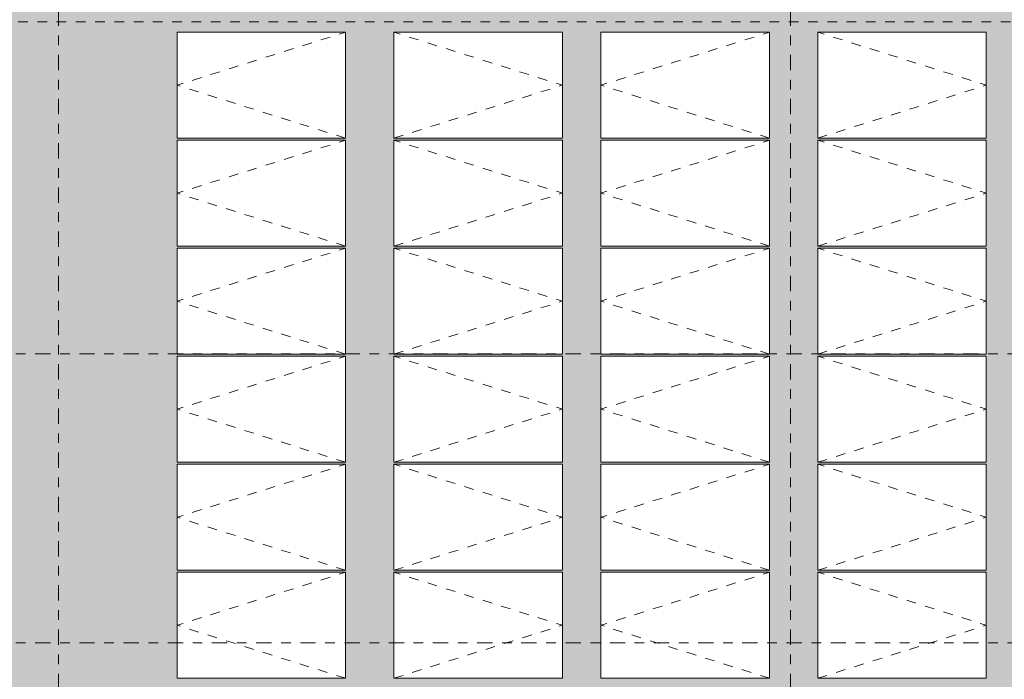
# Model space of a CAD drawing. Header units: metres. Extents: x -180 to 4, y -47 to 4.
# Tile 92 of 256: x -145.42 to -135.2, y -23.32 to -16.48. Entities that reach past the tile are written whole.
import ezdxf

# ---------------------------------------------------------------- set-up
doc = ezdxf.new("R2010")
doc.units = ezdxf.units.M
doc.header["$LTSCALE"] = 0.05
doc.header["$PDMODE"] = 1
doc.header["$PDSIZE"] = -2
doc.linetypes.add('Linienart-53', pattern=[5.291531, 3.175, -1.058062, 0.352704, -0.705764])
doc.linetypes.add('VW-01 Strichlinie kurz', pattern=[1.999894, 0.999947, -0.999947])
doc.layers.get('0').update_dxf_attribs({"lineweight": 25})
for name, color, linetype, lineweight, true_color in [('30 -36 Dächer- 3 Dachbeläge', 7, 'Continuous', 15, 0x9999ff), ('30 -36 Dächer- 3 Dachbeläge Gründach', 250, 'Continuous', 9, 0x333333), ('40 -44 Elektr. Anlagen- 2 Eigenstromversorgungsanlagen', 7, 'Continuous', 5, 0xff6633), ('70 -72 Beschriftung- 1 Beschriftung allgemein', 7, 'Continuous', 9, 0xff6633), ('70 -76 Bemaßung- 2 Allgemein', 7, 'Continuous', 5, 0x6666cc), ('Dachflächen Moblierung', 7, 'Continuous', 9, 0x888888)]:
    doc.layers.add(name, color=color, linetype=linetype, lineweight=lineweight, true_color=true_color)
for name, color, linetype, lineweight in [('60- 61 allgemeine Ausstattung- 4 Terrassen', 7, 'Continuous', 9), ('70 -71 Achsen- 1 Gebäudeachsen', 7, 'Linienart-53', 18), ('Keine', 7, 'Continuous', 9)]:
    doc.layers.add(name, color=color, linetype=linetype, lineweight=lineweight)
doc.styles.add('Arial', font='arial.ttf')
doc.dimstyles.new('k+k_klein', dxfattribs={"dimtxt": 0.075516, "dimasz": 0.05302, "dimexe": 0.05, "dimexo": 0.15, "dimgap": 0.005, "dimtad": 1, "dimdec": 3, "dimtxsty": 'Arial', "dimblk": 'VW_SLASH-2', "dimblk1": 'VW_SLASH-2', "dimblk2": 'VW_SLASH-2', "dimcen": 0, "dimdle": 0.025, "dimadec": 3, "dimazin": 0, "dimtfac": 0.75, "dimtdec": 3, "dimtix": 1, "dimtmove": 0, "dimatfit": 0, "dimldrblk": 'VW_FILLEDARROW', "dimfxl": 0.1, "dimfxlon": 1, "dimfrac": 2, "dimtolj": 1, "dimarcsym": 0})

# ---------------------------------------------------------------- blocks, each defined once
blk = doc.blocks.new('Gruppe-441')
at = {"color": 255, "linetype": 'Continuous', "lineweight": 9, "transparency": 33554687}
blk.add_wipeout([(-143.789, -22.214), (-142.039, -22.214), (-142.039, -23.314), (-143.789, -23.314)], dxfattribs=at).dxf.layer = '40 -44 Elektr. Anlagen- 2 Eigenstromversorgungsanlagen'
at = {"layer": '40 -44 Elektr. Anlagen- 2 Eigenstromversorgungsanlagen', "color": 7, "linetype": 'Continuous', "lineweight": 9, "transparency": 33554687, "flags": 128}
blk.add_lwpolyline([(-143.789, -22.214), (-142.039, -22.214), (-142.039, -23.314), (-143.789, -23.314)], close=True, dxfattribs=at)
at = {"layer": 'Dachflächen Moblierung', "color": 8, "linetype": 'VW-01 Strichlinie kurz', "lineweight": 5, "flags": 128}
blk.add_lwpolyline([(-142.039, -23.314), (-143.789, -22.764), (-142.039, -22.214)], dxfattribs=at)
blk = doc.blocks.new('Gruppe-442')
at = {"color": 255, "linetype": 'Continuous', "lineweight": 9, "transparency": 33554687}
blk.add_wipeout([(-143.789, -21.093), (-142.039, -21.093), (-142.039, -22.193), (-143.789, -22.193)], dxfattribs=at).dxf.layer = '40 -44 Elektr. Anlagen- 2 Eigenstromversorgungsanlagen'
at = {"layer": '40 -44 Elektr. Anlagen- 2 Eigenstromversorgungsanlagen', "color": 7, "linetype": 'Continuous', "lineweight": 9, "transparency": 33554687, "flags": 128}
blk.add_lwpolyline([(-143.789, -21.093), (-142.039, -21.093), (-142.039, -22.193), (-143.789, -22.193)], close=True, dxfattribs=at)
at = {"layer": 'Dachflächen Moblierung', "color": 8, "linetype": 'VW-01 Strichlinie kurz', "lineweight": 5, "flags": 128}
blk.add_lwpolyline([(-142.039, -22.193), (-143.789, -21.643), (-142.039, -21.093)], dxfattribs=at)
blk = doc.blocks.new('Gruppe-443')
at = {"color": 255, "linetype": 'Continuous', "lineweight": 9, "transparency": 33554687}
blk.add_wipeout([(-143.789, -19.972), (-142.039, -19.972), (-142.039, -21.072), (-143.789, -21.072)], dxfattribs=at).dxf.layer = '40 -44 Elektr. Anlagen- 2 Eigenstromversorgungsanlagen'
at = {"layer": '40 -44 Elektr. Anlagen- 2 Eigenstromversorgungsanlagen', "color": 7, "linetype": 'Continuous', "lineweight": 9, "transparency": 33554687, "flags": 128}
blk.add_lwpolyline([(-143.789, -19.972), (-142.039, -19.972), (-142.039, -21.072), (-143.789, -21.072)], close=True, dxfattribs=at)
at = {"layer": 'Dachflächen Moblierung', "color": 8, "linetype": 'VW-01 Strichlinie kurz', "lineweight": 5, "flags": 128}
blk.add_lwpolyline([(-142.039, -21.072), (-143.789, -20.522), (-142.039, -19.972)], dxfattribs=at)
blk = doc.blocks.new('Gruppe-444')
at = {"color": 255, "linetype": 'Continuous', "lineweight": 9, "transparency": 33554687}
blk.add_wipeout([(-143.789, -18.851), (-142.039, -18.851), (-142.039, -19.951), (-143.789, -19.951)], dxfattribs=at).dxf.layer = '40 -44 Elektr. Anlagen- 2 Eigenstromversorgungsanlagen'
at = {"layer": '40 -44 Elektr. Anlagen- 2 Eigenstromversorgungsanlagen', "color": 7, "linetype": 'Continuous', "lineweight": 9, "transparency": 33554687, "flags": 128}
blk.add_lwpolyline([(-143.789, -18.851), (-142.039, -18.851), (-142.039, -19.951), (-143.789, -19.951)], close=True, dxfattribs=at)
at = {"layer": 'Dachflächen Moblierung', "color": 8, "linetype": 'VW-01 Strichlinie kurz', "lineweight": 5, "flags": 128}
blk.add_lwpolyline([(-142.039, -19.951), (-143.789, -19.401), (-142.039, -18.851)], dxfattribs=at)
blk = doc.blocks.new('Gruppe-445')
at = {"color": 255, "linetype": 'Continuous', "lineweight": 9, "transparency": 33554687}
blk.add_wipeout([(-143.789, -17.73), (-142.039, -17.73), (-142.039, -18.83), (-143.789, -18.83)], dxfattribs=at).dxf.layer = '40 -44 Elektr. Anlagen- 2 Eigenstromversorgungsanlagen'
at = {"layer": '40 -44 Elektr. Anlagen- 2 Eigenstromversorgungsanlagen', "color": 7, "linetype": 'Continuous', "lineweight": 9, "transparency": 33554687, "flags": 128}
blk.add_lwpolyline([(-143.789, -17.73), (-142.039, -17.73), (-142.039, -18.83), (-143.789, -18.83)], close=True, dxfattribs=at)
at = {"layer": 'Dachflächen Moblierung', "color": 8, "linetype": 'VW-01 Strichlinie kurz', "lineweight": 5, "flags": 128}
blk.add_lwpolyline([(-142.039, -18.83), (-143.789, -18.28), (-142.039, -17.73)], dxfattribs=at)
blk = doc.blocks.new('Gruppe-446')
at = {"color": 255, "linetype": 'Continuous', "lineweight": 9, "transparency": 33554687}
blk.add_wipeout([(-143.789, -16.609), (-142.039, -16.609), (-142.039, -17.709), (-143.789, -17.709)], dxfattribs=at).dxf.layer = '40 -44 Elektr. Anlagen- 2 Eigenstromversorgungsanlagen'
at = {"layer": '40 -44 Elektr. Anlagen- 2 Eigenstromversorgungsanlagen', "color": 7, "linetype": 'Continuous', "lineweight": 9, "transparency": 33554687, "flags": 128}
blk.add_lwpolyline([(-143.789, -16.609), (-142.039, -16.609), (-142.039, -17.709), (-143.789, -17.709)], close=True, dxfattribs=at)
at = {"layer": 'Dachflächen Moblierung', "color": 8, "linetype": 'VW-01 Strichlinie kurz', "lineweight": 5, "flags": 128}
blk.add_lwpolyline([(-142.039, -17.709), (-143.789, -17.159), (-142.039, -16.609)], dxfattribs=at)
blk = doc.blocks.new('Gruppe-450')
at = {"color": 255, "linetype": 'Continuous', "lineweight": 9, "transparency": 33554687}
blk.add_wipeout([(-141.539, -22.214), (-139.789, -22.214), (-139.789, -23.314), (-141.539, -23.314)], dxfattribs=at).dxf.layer = '40 -44 Elektr. Anlagen- 2 Eigenstromversorgungsanlagen'
at = {"layer": '40 -44 Elektr. Anlagen- 2 Eigenstromversorgungsanlagen', "color": 7, "linetype": 'Continuous', "lineweight": 9, "transparency": 33554687, "flags": 128}
blk.add_lwpolyline([(-141.539, -22.214), (-139.789, -22.214), (-139.789, -23.314), (-141.539, -23.314)], close=True, dxfattribs=at)
at = {"layer": 'Dachflächen Moblierung', "color": 8, "linetype": 'VW-01 Strichlinie kurz', "lineweight": 5, "flags": 128}
blk.add_lwpolyline([(-141.539, -23.314), (-139.789, -22.764), (-141.539, -22.214)], dxfattribs=at)
blk = doc.blocks.new('Gruppe-451')
at = {"color": 255, "linetype": 'Continuous', "lineweight": 9, "transparency": 33554687}
blk.add_wipeout([(-141.539, -21.093), (-139.789, -21.093), (-139.789, -22.193), (-141.539, -22.193)], dxfattribs=at).dxf.layer = '40 -44 Elektr. Anlagen- 2 Eigenstromversorgungsanlagen'
at = {"layer": '40 -44 Elektr. Anlagen- 2 Eigenstromversorgungsanlagen', "color": 7, "linetype": 'Continuous', "lineweight": 9, "transparency": 33554687, "flags": 128}
blk.add_lwpolyline([(-141.539, -21.093), (-139.789, -21.093), (-139.789, -22.193), (-141.539, -22.193)], close=True, dxfattribs=at)
at = {"layer": 'Dachflächen Moblierung', "color": 8, "linetype": 'VW-01 Strichlinie kurz', "lineweight": 5, "flags": 128}
blk.add_lwpolyline([(-141.539, -22.193), (-139.789, -21.643), (-141.539, -21.093)], dxfattribs=at)
blk = doc.blocks.new('Gruppe-452')
at = {"color": 255, "linetype": 'Continuous', "lineweight": 9, "transparency": 33554687}
blk.add_wipeout([(-141.539, -19.972), (-139.789, -19.972), (-139.789, -21.072), (-141.539, -21.072)], dxfattribs=at).dxf.layer = '40 -44 Elektr. Anlagen- 2 Eigenstromversorgungsanlagen'
at = {"layer": '40 -44 Elektr. Anlagen- 2 Eigenstromversorgungsanlagen', "color": 7, "linetype": 'Continuous', "lineweight": 9, "transparency": 33554687, "flags": 128}
blk.add_lwpolyline([(-141.539, -19.972), (-139.789, -19.972), (-139.789, -21.072), (-141.539, -21.072)], close=True, dxfattribs=at)
at = {"layer": 'Dachflächen Moblierung', "color": 8, "linetype": 'VW-01 Strichlinie kurz', "lineweight": 5, "flags": 128}
blk.add_lwpolyline([(-141.539, -21.072), (-139.789, -20.522), (-141.539, -19.972)], dxfattribs=at)
blk = doc.blocks.new('Gruppe-453')
at = {"color": 255, "linetype": 'Continuous', "lineweight": 9, "transparency": 33554687}
blk.add_wipeout([(-141.539, -18.851), (-139.789, -18.851), (-139.789, -19.951), (-141.539, -19.951)], dxfattribs=at).dxf.layer = '40 -44 Elektr. Anlagen- 2 Eigenstromversorgungsanlagen'
at = {"layer": '40 -44 Elektr. Anlagen- 2 Eigenstromversorgungsanlagen', "color": 7, "linetype": 'Continuous', "lineweight": 9, "transparency": 33554687, "flags": 128}
blk.add_lwpolyline([(-141.539, -18.851), (-139.789, -18.851), (-139.789, -19.951), (-141.539, -19.951)], close=True, dxfattribs=at)
at = {"layer": 'Dachflächen Moblierung', "color": 8, "linetype": 'VW-01 Strichlinie kurz', "lineweight": 5, "flags": 128}
blk.add_lwpolyline([(-141.539, -19.951), (-139.789, -19.401), (-141.539, -18.851)], dxfattribs=at)
blk = doc.blocks.new('Gruppe-454')
at = {"color": 255, "linetype": 'Continuous', "lineweight": 9, "transparency": 33554687}
blk.add_wipeout([(-141.539, -17.73), (-139.789, -17.73), (-139.789, -18.83), (-141.539, -18.83)], dxfattribs=at).dxf.layer = '40 -44 Elektr. Anlagen- 2 Eigenstromversorgungsanlagen'
at = {"layer": '40 -44 Elektr. Anlagen- 2 Eigenstromversorgungsanlagen', "color": 7, "linetype": 'Continuous', "lineweight": 9, "transparency": 33554687, "flags": 128}
blk.add_lwpolyline([(-141.539, -17.73), (-139.789, -17.73), (-139.789, -18.83), (-141.539, -18.83)], close=True, dxfattribs=at)
at = {"layer": 'Dachflächen Moblierung', "color": 8, "linetype": 'VW-01 Strichlinie kurz', "lineweight": 5, "flags": 128}
blk.add_lwpolyline([(-141.539, -18.83), (-139.789, -18.28), (-141.539, -17.73)], dxfattribs=at)
blk = doc.blocks.new('Gruppe-455')
at = {"color": 255, "linetype": 'Continuous', "lineweight": 9, "transparency": 33554687}
blk.add_wipeout([(-141.539, -16.609), (-139.789, -16.609), (-139.789, -17.709), (-141.539, -17.709)], dxfattribs=at).dxf.layer = '40 -44 Elektr. Anlagen- 2 Eigenstromversorgungsanlagen'
at = {"layer": '40 -44 Elektr. Anlagen- 2 Eigenstromversorgungsanlagen', "color": 7, "linetype": 'Continuous', "lineweight": 9, "transparency": 33554687, "flags": 128}
blk.add_lwpolyline([(-141.539, -16.609), (-139.789, -16.609), (-139.789, -17.709), (-141.539, -17.709)], close=True, dxfattribs=at)
at = {"layer": 'Dachflächen Moblierung', "color": 8, "linetype": 'VW-01 Strichlinie kurz', "lineweight": 5, "flags": 128}
blk.add_lwpolyline([(-141.539, -17.709), (-139.789, -17.159), (-141.539, -16.609)], dxfattribs=at)
blk = doc.blocks.new('Gruppe-459')
at = {"color": 255, "linetype": 'Continuous', "lineweight": 9, "transparency": 33554687}
blk.add_wipeout([(-139.389, -22.214), (-137.639, -22.214), (-137.639, -23.314), (-139.389, -23.314)], dxfattribs=at).dxf.layer = '40 -44 Elektr. Anlagen- 2 Eigenstromversorgungsanlagen'
at = {"layer": '40 -44 Elektr. Anlagen- 2 Eigenstromversorgungsanlagen', "color": 7, "linetype": 'Continuous', "lineweight": 9, "transparency": 33554687, "flags": 128}
blk.add_lwpolyline([(-139.389, -22.214), (-137.639, -22.214), (-137.639, -23.314), (-139.389, -23.314)], close=True, dxfattribs=at)
at = {"layer": 'Dachflächen Moblierung', "color": 8, "linetype": 'VW-01 Strichlinie kurz', "lineweight": 5, "flags": 128}
blk.add_lwpolyline([(-137.639, -23.314), (-139.389, -22.764), (-137.639, -22.214)], dxfattribs=at)
blk = doc.blocks.new('Gruppe-460')
at = {"color": 255, "linetype": 'Continuous', "lineweight": 9, "transparency": 33554687}
blk.add_wipeout([(-139.389, -21.093), (-137.639, -21.093), (-137.639, -22.193), (-139.389, -22.193)], dxfattribs=at).dxf.layer = '40 -44 Elektr. Anlagen- 2 Eigenstromversorgungsanlagen'
at = {"layer": '40 -44 Elektr. Anlagen- 2 Eigenstromversorgungsanlagen', "color": 7, "linetype": 'Continuous', "lineweight": 9, "transparency": 33554687, "flags": 128}
blk.add_lwpolyline([(-139.389, -21.093), (-137.639, -21.093), (-137.639, -22.193), (-139.389, -22.193)], close=True, dxfattribs=at)
at = {"layer": 'Dachflächen Moblierung', "color": 8, "linetype": 'VW-01 Strichlinie kurz', "lineweight": 5, "flags": 128}
blk.add_lwpolyline([(-137.639, -22.193), (-139.389, -21.643), (-137.639, -21.093)], dxfattribs=at)
blk = doc.blocks.new('Gruppe-461')
at = {"color": 255, "linetype": 'Continuous', "lineweight": 9, "transparency": 33554687}
blk.add_wipeout([(-139.389, -19.972), (-137.639, -19.972), (-137.639, -21.072), (-139.389, -21.072)], dxfattribs=at).dxf.layer = '40 -44 Elektr. Anlagen- 2 Eigenstromversorgungsanlagen'
at = {"layer": '40 -44 Elektr. Anlagen- 2 Eigenstromversorgungsanlagen', "color": 7, "linetype": 'Continuous', "lineweight": 9, "transparency": 33554687, "flags": 128}
blk.add_lwpolyline([(-139.389, -19.972), (-137.639, -19.972), (-137.639, -21.072), (-139.389, -21.072)], close=True, dxfattribs=at)
at = {"layer": 'Dachflächen Moblierung', "color": 8, "linetype": 'VW-01 Strichlinie kurz', "lineweight": 5, "flags": 128}
blk.add_lwpolyline([(-137.639, -21.072), (-139.389, -20.522), (-137.639, -19.972)], dxfattribs=at)
blk = doc.blocks.new('Gruppe-462')
at = {"color": 255, "linetype": 'Continuous', "lineweight": 9, "transparency": 33554687}
blk.add_wipeout([(-139.389, -18.851), (-137.639, -18.851), (-137.639, -19.951), (-139.389, -19.951)], dxfattribs=at).dxf.layer = '40 -44 Elektr. Anlagen- 2 Eigenstromversorgungsanlagen'
at = {"layer": '40 -44 Elektr. Anlagen- 2 Eigenstromversorgungsanlagen', "color": 7, "linetype": 'Continuous', "lineweight": 9, "transparency": 33554687, "flags": 128}
blk.add_lwpolyline([(-139.389, -18.851), (-137.639, -18.851), (-137.639, -19.951), (-139.389, -19.951)], close=True, dxfattribs=at)
at = {"layer": 'Dachflächen Moblierung', "color": 8, "linetype": 'VW-01 Strichlinie kurz', "lineweight": 5, "flags": 128}
blk.add_lwpolyline([(-137.639, -19.951), (-139.389, -19.401), (-137.639, -18.851)], dxfattribs=at)
blk = doc.blocks.new('Gruppe-463')
at = {"color": 255, "linetype": 'Continuous', "lineweight": 9, "transparency": 33554687}
blk.add_wipeout([(-139.389, -17.73), (-137.639, -17.73), (-137.639, -18.83), (-139.389, -18.83)], dxfattribs=at).dxf.layer = '40 -44 Elektr. Anlagen- 2 Eigenstromversorgungsanlagen'
at = {"layer": '40 -44 Elektr. Anlagen- 2 Eigenstromversorgungsanlagen', "color": 7, "linetype": 'Continuous', "lineweight": 9, "transparency": 33554687, "flags": 128}
blk.add_lwpolyline([(-139.389, -17.73), (-137.639, -17.73), (-137.639, -18.83), (-139.389, -18.83)], close=True, dxfattribs=at)
at = {"layer": 'Dachflächen Moblierung', "color": 8, "linetype": 'VW-01 Strichlinie kurz', "lineweight": 5, "flags": 128}
blk.add_lwpolyline([(-137.639, -18.83), (-139.389, -18.28), (-137.639, -17.73)], dxfattribs=at)
blk = doc.blocks.new('Gruppe-464')
at = {"color": 255, "linetype": 'Continuous', "lineweight": 9, "transparency": 33554687}
blk.add_wipeout([(-139.389, -16.609), (-137.639, -16.609), (-137.639, -17.709), (-139.389, -17.709)], dxfattribs=at).dxf.layer = '40 -44 Elektr. Anlagen- 2 Eigenstromversorgungsanlagen'
at = {"layer": '40 -44 Elektr. Anlagen- 2 Eigenstromversorgungsanlagen', "color": 7, "linetype": 'Continuous', "lineweight": 9, "transparency": 33554687, "flags": 128}
blk.add_lwpolyline([(-139.389, -16.609), (-137.639, -16.609), (-137.639, -17.709), (-139.389, -17.709)], close=True, dxfattribs=at)
at = {"layer": 'Dachflächen Moblierung', "color": 8, "linetype": 'VW-01 Strichlinie kurz', "lineweight": 5, "flags": 128}
blk.add_lwpolyline([(-137.639, -17.709), (-139.389, -17.159), (-137.639, -16.609)], dxfattribs=at)
blk = doc.blocks.new('Gruppe-468')
at = {"color": 255, "linetype": 'Continuous', "lineweight": 9, "transparency": 33554687}
blk.add_wipeout([(-137.139, -22.214), (-135.389, -22.214), (-135.389, -23.314), (-137.139, -23.314)], dxfattribs=at).dxf.layer = '40 -44 Elektr. Anlagen- 2 Eigenstromversorgungsanlagen'
at = {"layer": '40 -44 Elektr. Anlagen- 2 Eigenstromversorgungsanlagen', "color": 7, "linetype": 'Continuous', "lineweight": 9, "transparency": 33554687, "flags": 128}
blk.add_lwpolyline([(-137.139, -22.214), (-135.389, -22.214), (-135.389, -23.314), (-137.139, -23.314)], close=True, dxfattribs=at)
at = {"layer": 'Dachflächen Moblierung', "color": 8, "linetype": 'VW-01 Strichlinie kurz', "lineweight": 5, "flags": 128}
blk.add_lwpolyline([(-137.139, -23.314), (-135.389, -22.764), (-137.139, -22.214)], dxfattribs=at)
blk = doc.blocks.new('Gruppe-469')
at = {"color": 255, "linetype": 'Continuous', "lineweight": 9, "transparency": 33554687}
blk.add_wipeout([(-137.139, -21.093), (-135.389, -21.093), (-135.389, -22.193), (-137.139, -22.193)], dxfattribs=at).dxf.layer = '40 -44 Elektr. Anlagen- 2 Eigenstromversorgungsanlagen'
at = {"layer": '40 -44 Elektr. Anlagen- 2 Eigenstromversorgungsanlagen', "color": 7, "linetype": 'Continuous', "lineweight": 9, "transparency": 33554687, "flags": 128}
blk.add_lwpolyline([(-137.139, -21.093), (-135.389, -21.093), (-135.389, -22.193), (-137.139, -22.193)], close=True, dxfattribs=at)
at = {"layer": 'Dachflächen Moblierung', "color": 8, "linetype": 'VW-01 Strichlinie kurz', "lineweight": 5, "flags": 128}
blk.add_lwpolyline([(-137.139, -22.193), (-135.389, -21.643), (-137.139, -21.093)], dxfattribs=at)
blk = doc.blocks.new('Gruppe-470')
at = {"color": 255, "linetype": 'Continuous', "lineweight": 9, "transparency": 33554687}
blk.add_wipeout([(-137.139, -19.972), (-135.389, -19.972), (-135.389, -21.072), (-137.139, -21.072)], dxfattribs=at).dxf.layer = '40 -44 Elektr. Anlagen- 2 Eigenstromversorgungsanlagen'
at = {"layer": '40 -44 Elektr. Anlagen- 2 Eigenstromversorgungsanlagen', "color": 7, "linetype": 'Continuous', "lineweight": 9, "transparency": 33554687, "flags": 128}
blk.add_lwpolyline([(-137.139, -19.972), (-135.389, -19.972), (-135.389, -21.072), (-137.139, -21.072)], close=True, dxfattribs=at)
at = {"layer": 'Dachflächen Moblierung', "color": 8, "linetype": 'VW-01 Strichlinie kurz', "lineweight": 5, "flags": 128}
blk.add_lwpolyline([(-137.139, -21.072), (-135.389, -20.522), (-137.139, -19.972)], dxfattribs=at)
blk = doc.blocks.new('Gruppe-471')
at = {"color": 255, "linetype": 'Continuous', "lineweight": 9, "transparency": 33554687}
blk.add_wipeout([(-137.139, -18.851), (-135.389, -18.851), (-135.389, -19.951), (-137.139, -19.951)], dxfattribs=at).dxf.layer = '40 -44 Elektr. Anlagen- 2 Eigenstromversorgungsanlagen'
at = {"layer": '40 -44 Elektr. Anlagen- 2 Eigenstromversorgungsanlagen', "color": 7, "linetype": 'Continuous', "lineweight": 9, "transparency": 33554687, "flags": 128}
blk.add_lwpolyline([(-137.139, -18.851), (-135.389, -18.851), (-135.389, -19.951), (-137.139, -19.951)], close=True, dxfattribs=at)
at = {"layer": 'Dachflächen Moblierung', "color": 8, "linetype": 'VW-01 Strichlinie kurz', "lineweight": 5, "flags": 128}
blk.add_lwpolyline([(-137.139, -19.951), (-135.389, -19.401), (-137.139, -18.851)], dxfattribs=at)
blk = doc.blocks.new('Gruppe-472')
at = {"color": 255, "linetype": 'Continuous', "lineweight": 9, "transparency": 33554687}
blk.add_wipeout([(-137.139, -17.73), (-135.389, -17.73), (-135.389, -18.83), (-137.139, -18.83)], dxfattribs=at).dxf.layer = '40 -44 Elektr. Anlagen- 2 Eigenstromversorgungsanlagen'
at = {"layer": '40 -44 Elektr. Anlagen- 2 Eigenstromversorgungsanlagen', "color": 7, "linetype": 'Continuous', "lineweight": 9, "transparency": 33554687, "flags": 128}
blk.add_lwpolyline([(-137.139, -17.73), (-135.389, -17.73), (-135.389, -18.83), (-137.139, -18.83)], close=True, dxfattribs=at)
at = {"layer": 'Dachflächen Moblierung', "color": 8, "linetype": 'VW-01 Strichlinie kurz', "lineweight": 5, "flags": 128}
blk.add_lwpolyline([(-137.139, -18.83), (-135.389, -18.28), (-137.139, -17.73)], dxfattribs=at)
blk = doc.blocks.new('Gruppe-473')
at = {"color": 255, "linetype": 'Continuous', "lineweight": 9, "transparency": 33554687}
blk.add_wipeout([(-137.139, -16.609), (-135.389, -16.609), (-135.389, -17.709), (-137.139, -17.709)], dxfattribs=at).dxf.layer = '40 -44 Elektr. Anlagen- 2 Eigenstromversorgungsanlagen'
at = {"layer": '40 -44 Elektr. Anlagen- 2 Eigenstromversorgungsanlagen', "color": 7, "linetype": 'Continuous', "lineweight": 9, "transparency": 33554687, "flags": 128}
blk.add_lwpolyline([(-137.139, -16.609), (-135.389, -16.609), (-135.389, -17.709), (-137.139, -17.709)], close=True, dxfattribs=at)
at = {"layer": 'Dachflächen Moblierung', "color": 8, "linetype": 'VW-01 Strichlinie kurz', "lineweight": 5, "flags": 128}
blk.add_lwpolyline([(-137.139, -17.709), (-135.389, -17.159), (-137.139, -16.609)], dxfattribs=at)
blk = doc.blocks.new('Gruppe-767')
at = {"layer": '70 -72 Beschriftung- 1 Beschriftung allgemein', "color": 7, "transparency": 33554687}
for name in ['Gruppe-441', 'Gruppe-450', 'Gruppe-459', 'Gruppe-468']:
    blk.add_blockref(name, (0, 0), dxfattribs=at)
for name in ['Gruppe-442', 'Gruppe-451', 'Gruppe-460', 'Gruppe-469']:
    blk.add_blockref(name, (0, 0), dxfattribs=at)
for name in ['Gruppe-443', 'Gruppe-452', 'Gruppe-461', 'Gruppe-470']:
    blk.add_blockref(name, (0, 0), dxfattribs=at)
for name in ['Gruppe-444', 'Gruppe-453', 'Gruppe-462', 'Gruppe-471']:
    blk.add_blockref(name, (0, 0), dxfattribs=at)
for name in ['Gruppe-445', 'Gruppe-454', 'Gruppe-463', 'Gruppe-472']:
    blk.add_blockref(name, (0, 0), dxfattribs=at)
for name in ['Gruppe-446', 'Gruppe-455', 'Gruppe-464', 'Gruppe-473']:
    blk.add_blockref(name, (0, 0), dxfattribs=at)
blk = doc.blocks.new('Gruppe-1384')
at = {"layer": '30 -36 Dächer- 3 Dachbeläge Gründach', "linetype": 'Continuous', "lineweight": 0, "true_color": 0xe7eedf, "transparency": 33554687}
blk.add_hatch(color=254, dxfattribs=at).paths.add_polyline_path([(-100.01799996, -31.79404198), (-100.01799996, -31.61704198), (-100.31099996, -31.61704198), (-100.31099996, -12.39704198), (-159.47099996, -12.39704198), (-159.47099996, -39.25704198), (-99.61099996, -39.25704198), (-99.61099996, -31.79404198)])
at = {"color": 255, "linetype": 'Continuous', "lineweight": 9, "transparency": 33554687}
blk.add_wipeout([(-129.83124836, -12.23704198), (-129.83124836, -12.71704198), (-159.47099996, -12.71704198), (-159.47099996, -39.25704198), (-129.83124836, -39.25704198), (-129.83124836, -39.73704198), (-160.51099996, -39.73704198), (-160.51099996, -31.61704198), (-159.93099996, -31.61704198), (-159.93099996, -12.23704198)], dxfattribs=at).dxf.layer = '30 -36 Dächer- 3 Dachbeläge'
at = {"layer": '60- 61 allgemeine Ausstattung- 4 Terrassen', "color": 7}
blk.add_blockref('Gruppe-767', (0, 0), dxfattribs=at)
at = {"layer": '40 -44 Elektr. Anlagen- 2 Eigenstromversorgungsanlagen', "color": 7, "linetype": 'VW-01 Strichlinie kurz', "lineweight": 9, "flags": 128}
blk.add_lwpolyline([(-157.2387741, -16.50250689), (-102.9687741, -16.50250689), (-102.9687741, -37.68750689), (-157.2387741, -37.68750689)], close=True, dxfattribs=at)
blk = doc.blocks.new('_Dach_2D (2D)')
at = {"layer": '60- 61 allgemeine Ausstattung- 4 Terrassen', "color": 7}
blk.add_blockref('Gruppe-1384', (0, 0), dxfattribs=at)
blk = doc.blocks.new('VW_SLASH-2')
at = {"color": 0, "linetype": 'ByBlock', "lineweight": -2, "transparency": 16777216}
blk.add_line((0.47, 0), (-1, 0), dxfattribs=at)
at = {"color": 0, "lineweight": 5, "transparency": 16777216, "flags": 128}
blk.add_lwpolyline([(0.5, 0.5), (-0.5, -0.5)], dxfattribs=at)
blk = doc.blocks.new('*D2787')
at = {"layer": '70 -76 Bemaßung- 2 Allgemein', "color": 0, "linetype": 'Continuous', "lineweight": -2, "transparency": 33554687}
for p, q in [((-146.6, -28.14), (-146.6, -28.29)), ((-143.798, -28.14), (-143.798, -28.29)), ((-143.851, -28.24), (-146.547, -28.24))]:
    blk.add_line(p, q, dxfattribs=at)
at = {"layer": 'Defpoints', "color": 0, "transparency": 33554687}
for p in [(-146.6, -16.75), (-143.798, -16.87), (-146.6, -28.24)]:
    blk.add_point(p, dxfattribs=at)
at = {"layer": '70 -76 Bemaßung- 2 Allgemein', "color": 0, "lineweight": -2, "xscale": 0.05302001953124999, "yscale": 0.05302001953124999, "zscale": 0.05302001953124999, "rotation": 180}
blk.add_blockref('VW_SLASH-2', (-146.6, -28.24), dxfattribs=at)
at = {"layer": '70 -76 Bemaßung- 2 Allgemein', "color": 0, "lineweight": -2, "xscale": 0.05302001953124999, "yscale": 0.05302001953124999, "zscale": 0.05302001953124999}
blk.add_blockref('VW_SLASH-2', (-143.798, -28.24), dxfattribs=at)
at = {"layer": '70 -76 Bemaßung- 2 Allgemein', "color": 0, "lineweight": 5, "transparency": 33554687, "insert": (-145.199, -28.175), "char_height": 0.1007, "attachment_point": 5, "style": 'Arial'}
blk.add_mtext('\\A1;2,80', dxfattribs=at)
blk = doc.blocks.new('VW_FILLEDARROW')
at = {"linetype": 'Continuous', "lineweight": 0, "transparency": 16777216}
blk.add_hatch(color=0, dxfattribs=at).paths.add_polyline_path([(-2.83, 0.76), (0, 0), (-2.83, -0.76)])
at = {"color": 0, "lineweight": 5, "transparency": 16777216, "flags": 128}
blk.add_lwpolyline([(-2.83, 0.76), (0, 0), (-2.83, -0.76)], close=True, dxfattribs=at)
blk = doc.blocks.new('*D2788')
at = {"layer": '70 -76 Bemaßung- 2 Allgemein', "color": 0, "linetype": 'Continuous', "lineweight": -2, "transparency": 33554687}
for p, q in [((-143.798, -28.14), (-143.798, -28.29)), ((-131.016, -28.14), (-131.016, -28.29)), ((-131.069, -28.24), (-143.745, -28.24))]:
    blk.add_line(p, q, dxfattribs=at)
at = {"layer": 'Defpoints', "color": 0, "transparency": 33554687}
for p in [(-143.798, -16.87), (-131.016, -17.42), (-143.798, -28.24)]:
    blk.add_point(p, dxfattribs=at)
at = {"layer": '70 -76 Bemaßung- 2 Allgemein', "color": 0, "lineweight": -2, "xscale": 0.05302001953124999, "yscale": 0.05302001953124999, "zscale": 0.05302001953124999, "rotation": 180}
blk.add_blockref('VW_SLASH-2', (-143.798, -28.24), dxfattribs=at)
at = {"layer": '70 -76 Bemaßung- 2 Allgemein', "color": 0, "lineweight": -2, "xscale": 0.05302001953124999, "yscale": 0.05302001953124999, "zscale": 0.05302001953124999}
blk.add_blockref('VW_SLASH-2', (-131.016, -28.24), dxfattribs=at)
at = {"layer": '70 -76 Bemaßung- 2 Allgemein', "color": 0, "lineweight": 5, "transparency": 33554687, "insert": (-137.407, -28.175), "char_height": 0.1007, "attachment_point": 5, "style": 'Arial'}
blk.add_mtext('\\A1;12,80', dxfattribs=at)
blk = doc.blocks.new('_Achsen (3D)')
at = {"layer": '70 -71 Achsen- 1 Gebäudeachsen', "transparency": 33554687}
for p, q in [((-145.021, 3.8), (-145.021, -46.172)), ((-137.421, 3.8), (-137.421, -46.172)), ((-179.668, -19.947), (3.826, -19.947)), ((-179.668, -22.947), (3.826, -22.947))]:
    blk.add_line(p, q, dxfattribs=at)
blk = doc.blocks.new('Gruppe-2093')
at = {"layer": '70 -76 Bemaßung- 2 Allgemein', "color": 173, "linetype": 'Continuous', "lineweight": 5, "true_color": 0x6666cc, "transparency": 33554687}
for base, p1, p2, text, picture, middle in [((-146.6, -28.24), (-143.798, -16.87), (-146.6, -16.75), '2,80', '*D2787', (-145.199, -28.175)), ((-143.798, -28.24), (-131.016, -17.42), (-143.798, -16.87), '12,80', '*D2788', (-137.407, -28.175))]:
    dim = blk.add_linear_dim(base=base, p1=p1, p2=p2, text=text, dimstyle='k+k_klein', override={"dimtxt": 0.100689, "dimgap": 0.005, "dimdec": 1, "dimpost": '<>', "dimtxsty": 'Arial', "dimtmove": 2}, dxfattribs=at)
    dim.commit()
    dim.dimension.update_dxf_attribs({"geometry": picture, "text_midpoint": middle})
blk = doc.blocks.new('_Dach_2D Bemaßung_ Beschriftung (2D)')
at = {"layer": '70 -76 Bemaßung- 2 Allgemein', "color": 173, "true_color": 0x6666cc, "transparency": 33554687}
blk.add_blockref('Gruppe-2093', (0, 0), dxfattribs=at)

msp = doc.modelspace()

# ---------------------------------------------------------------- block references
at = {"layer": 'Keine', "color": 1}
msp.add_blockref('_Dach_2D (2D)', (0, 0), dxfattribs=at)

# ---------------------------------------------------------------- next in the draw order: block references
msp.add_blockref('_Dach_2D Bemaßung_ Beschriftung (2D)', (0, 0), dxfattribs=at)

# ---------------------------------------------------------------- next in the draw order: block references
msp.add_blockref('_Achsen (3D)', (0, 0), dxfattribs=at)

doc.saveas('drawing.dxf')
